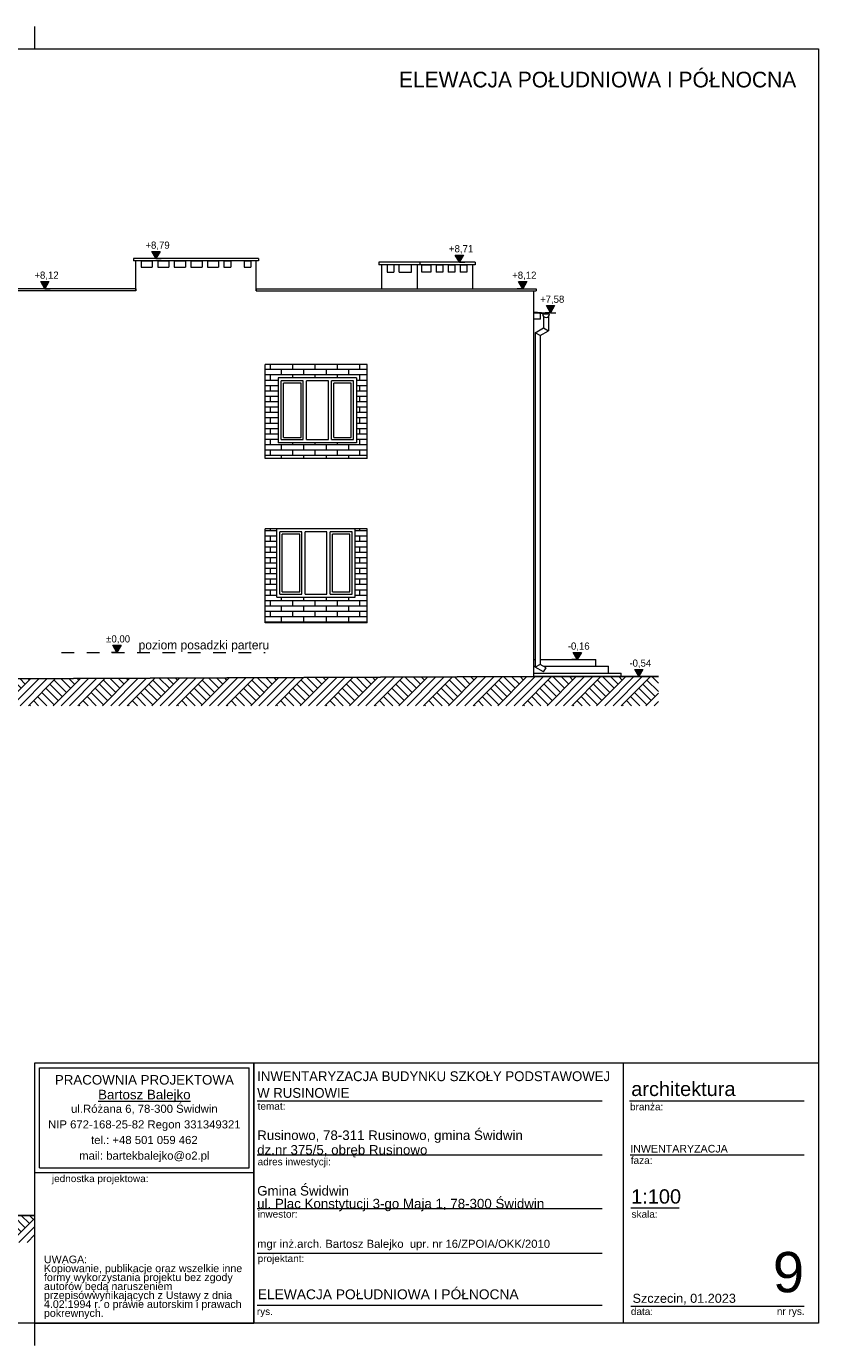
# Model space of a CAD drawing. Extents: x -350010 to -68950, y -41355 to 93095.
# Tile 2 of 256: x -326947 to -309260, y 63645 to 93095. Entities that reach past the tile are written whole.
import ezdxf

# ---------------------------------------------------------------- set-up
doc = ezdxf.new("R2010")
doc.units = 0
doc.header["$MEASUREMENT"] = 0
doc.linetypes.add('Dashed', pattern=[564.444447, 282.222223, -282.222223])
for name, color, linetype, lineweight in [('Arch opisy_Nr_Pióra__21', 7, 'Continuous', 9), ('ARCH TABELA_Nr_Pióra__1', 7, 'Continuous', 25), ('ARCH TABELA_Nr_Pióra__21', 7, 'Continuous', 9), ('ARCH TABELA_Nr_Pióra__7', 7, 'Continuous', 13), ('INWENT DACH_Nr_Pióra__5', 7, 'Continuous', 13), ('INWENT OPISY_Nr_Pióra__21', 7, 'Continuous', 9), ('INWENT RURY SPUSTOWE_Nr_Pióra__21', 7, 'Continuous', 9), ('INWENT RURY SPUSTOWE_Nr_Pióra__5', 7, 'Continuous', 13), ('INWENT TEREN_Nr_Pióra__1', 7, 'Continuous', 25), ('INWENT WYMIARY_Nr_Pióra__21', 7, 'Continuous', 9), ('INWENT. OKNA_Nr_Pióra__5', 7, 'Continuous', 13), ('INWENT.ŚCIANY_Nr_Pióra__21', 7, 'Continuous', 9), ('INWENT.ŚCIANY_Nr_Pióra__5', 7, 'Continuous', 13), ('Istniejące kominy_Nr_Pióra__5', 7, 'Continuous', 13), ('Istniejące stropy_Nr_Pióra__5', 7, 'Continuous', 13)]:
    doc.layers.add(name, color=color, linetype=linetype, lineweight=lineweight)
doc.layers.add('arch wypelnienia_Nr_Pióra__102', color=7, linetype='Continuous', lineweight=9, true_color=0xcccccc)
doc.layers.add('INWENT OPISY_Nr_Pióra__2', color=7, linetype='Continuous', lineweight=13, true_color=0x7f7f7f)
doc.layers.add('INWENT WYMIARY', color=7, linetype='Continuous')
doc.styles.add('GENERATED_STYLE_1', font='txt')
doc.styles.add('GENERATED_STYLE_3', font='txt')
doc.styles.add('GENERATED_STYLE_5', font='txt')
doc.styles.add('GENERATED_STYLE_6', font='arial.ttf')
doc.styles.add('GENERATED_STYLE_7', font='arial.ttf')
doc.styles.add('GENERATED_STYLE_8', font='arial.ttf')
doc.styles.add('GENERATED_STYLE_9', font='txt')
pattern_1 = [(0, (0, 0), (0, 120), []), (90, (0, 0), (-500, 0), [120, -120]), (90, (250, 120), (-500, 0), [120, -120])]
pattern_2 = [(45, (0, 0), (-275.77163, 275.77163), []), (45, (-91.9, 91.9), (-551.5433, 551.5433), []), (45, (-183.85, 183.85), (-551.5433, 551.5433), []), (135, (-275.77, 275.77), (91.92388, 91.92388), [389.99999, -389.99999])]

# ---------------------------------------------------------------- blocks, each defined once
blk = doc.blocks.new('Wymiary_48', base_point=(-324057, 87910))
at = {"layer": 'INWENT WYMIARY_Nr_Pióra__21', "linetype": 'Continuous'}
blk.add_hatch(color=256, dxfattribs=at).paths.add_polyline_path([(-324057, 87910), (-324150, 88070), (-323964, 88070)], flags=0)
for p, q in [((-324057, 87910), (-324150, 88070)), ((-324150, 88070), (-323964, 88070)), ((-323964, 88070), (-324057, 87910)), ((-324057, 87910), (-324177, 87910)), ((-324057, 87910), (-323937, 87910))]:
    blk.add_line(p, q, dxfattribs=at)
at = {"layer": 'INWENT WYMIARY_Nr_Pióra__21', "insert": (-324290, 88102), "char_height": 160, "attachment_point": 7, "style": 'GENERATED_STYLE_1'}
blk.add_mtext('{+8,79}', dxfattribs=at)
blk = doc.blocks.new('Wymiary_49', base_point=(-324925, 79120))
at = {"layer": 'INWENT WYMIARY_Nr_Pióra__21', "linetype": 'Continuous'}
blk.add_hatch(color=256, dxfattribs=at).paths.add_polyline_path([(-324925, 79120), (-325018, 79280), (-324832, 79280)], flags=0)
for p, q in [((-324925, 79120), (-325018, 79280)), ((-325018, 79280), (-324832, 79280)), ((-324832, 79280), (-324925, 79120)), ((-324925, 79120), (-325045, 79120)), ((-324925, 79120), (-324805, 79120))]:
    blk.add_line(p, q, dxfattribs=at)
at = {"layer": 'INWENT WYMIARY_Nr_Pióra__21', "insert": (-325166, 79312), "char_height": 160, "attachment_point": 7, "style": 'GENERATED_STYLE_1'}
blk.add_mtext('{±0,00}', dxfattribs=at)
blk = doc.blocks.new('Wymiary_50', base_point=(-314649, 78960))
at = {"layer": 'INWENT WYMIARY_Nr_Pióra__21', "linetype": 'Continuous'}
blk.add_hatch(color=256, dxfattribs=at).paths.add_polyline_path([(-314649, 78960), (-314742, 79120), (-314557, 79120)], flags=0)
for p, q in [((-314649, 78960), (-314769, 78960)), ((-314649, 78960), (-314742, 79120)), ((-314742, 79120), (-314557, 79120)), ((-314557, 79120), (-314649, 78960)), ((-314649, 78960), (-314529, 78960))]:
    blk.add_line(p, q, dxfattribs=at)
at = {"layer": 'INWENT WYMIARY_Nr_Pióra__21', "insert": (-314860, 79152), "char_height": 160, "attachment_point": 7, "style": 'GENERATED_STYLE_1'}
blk.add_mtext('{-0,16}', dxfattribs=at)
blk = doc.blocks.new('Wymiary_51', base_point=(-313275, 78580))
at = {"layer": 'INWENT WYMIARY_Nr_Pióra__21', "linetype": 'Continuous'}
blk.add_hatch(color=256, dxfattribs=at).paths.add_polyline_path([(-313275, 78580), (-313367, 78740), (-313182, 78740)], flags=0)
for p, q in [((-313275, 78580), (-313367, 78740)), ((-313367, 78740), (-313182, 78740)), ((-313182, 78740), (-313275, 78580)), ((-313275, 78580), (-313395, 78580)), ((-313275, 78580), (-313155, 78580))]:
    blk.add_line(p, q, dxfattribs=at)
at = {"layer": 'INWENT WYMIARY_Nr_Pióra__21', "insert": (-313485, 78772), "char_height": 160, "attachment_point": 7, "style": 'GENERATED_STYLE_1'}
blk.add_mtext('{-0,54}', dxfattribs=at)
blk = doc.blocks.new('Wymiary_55', base_point=(-326536, 87240))
at = {"layer": 'INWENT WYMIARY_Nr_Pióra__21', "linetype": 'Continuous'}
blk.add_hatch(color=256, dxfattribs=at).paths.add_polyline_path([(-326536, 87240), (-326628, 87400), (-326443, 87400)], flags=0)
for p, q in [((-326536, 87240), (-326656, 87240)), ((-326536, 87240), (-326628, 87400)), ((-326628, 87400), (-326443, 87400)), ((-326443, 87400), (-326536, 87240)), ((-326536, 87240), (-326416, 87240))]:
    blk.add_line(p, q, dxfattribs=at)
at = {"layer": 'INWENT WYMIARY_Nr_Pióra__21', "insert": (-326769, 87432), "char_height": 160, "attachment_point": 7, "style": 'GENERATED_STYLE_1'}
blk.add_mtext('{+8,12}', dxfattribs=at)
blk = doc.blocks.new('Wymiary_58', base_point=(-317278, 87830))
at = {"layer": 'INWENT WYMIARY_Nr_Pióra__21', "linetype": 'Continuous'}
blk.add_hatch(color=256, dxfattribs=at).paths.add_polyline_path([(-317278, 87830), (-317371, 87990), (-317186, 87990)], flags=0)
for p, q in [((-317278, 87830), (-317398, 87830)), ((-317278, 87830), (-317371, 87990)), ((-317371, 87990), (-317186, 87990)), ((-317186, 87990), (-317278, 87830)), ((-317278, 87830), (-317158, 87830))]:
    blk.add_line(p, q, dxfattribs=at)
at = {"layer": 'INWENT WYMIARY_Nr_Pióra__21', "insert": (-317512, 88022), "char_height": 160, "attachment_point": 7, "style": 'GENERATED_STYLE_1'}
blk.add_mtext('{+8,71}', dxfattribs=at)
blk = doc.blocks.new('Wymiary_59', base_point=(-315867, 87240))
at = {"layer": 'INWENT WYMIARY_Nr_Pióra__21', "linetype": 'Continuous'}
blk.add_hatch(color=256, dxfattribs=at).paths.add_polyline_path([(-315867, 87240), (-315960, 87400), (-315775, 87400)], flags=0)
for p, q in [((-315867, 87240), (-315987, 87240)), ((-315867, 87240), (-315960, 87400)), ((-315960, 87400), (-315775, 87400)), ((-315775, 87400), (-315867, 87240)), ((-315867, 87240), (-315747, 87240))]:
    blk.add_line(p, q, dxfattribs=at)
at = {"layer": 'INWENT WYMIARY_Nr_Pióra__21', "insert": (-316101, 87432), "char_height": 160, "attachment_point": 7, "style": 'GENERATED_STYLE_1'}
blk.add_mtext('{+8,12}', dxfattribs=at)
blk = doc.blocks.new('Wymiary_60', base_point=(-315247, 86703))
at = {"layer": 'INWENT WYMIARY_Nr_Pióra__21', "linetype": 'Continuous'}
blk.add_hatch(color=256, dxfattribs=at).paths.add_polyline_path([(-315247, 86703), (-315339, 86863), (-315154, 86863)], flags=0)
for p, q in [((-315247, 86703), (-315367, 86703)), ((-315247, 86703), (-315339, 86863)), ((-315339, 86863), (-315154, 86863)), ((-315154, 86863), (-315247, 86703)), ((-315247, 86703), (-315127, 86703))]:
    blk.add_line(p, q, dxfattribs=at)
at = {"layer": 'INWENT WYMIARY_Nr_Pióra__21', "insert": (-315480, 86895), "char_height": 160, "attachment_point": 7, "style": 'GENERATED_STYLE_1'}
blk.add_mtext('{+7,58}', dxfattribs=at)

msp = doc.modelspace()

# ---------------------------------------------------------------- hatches: boundary and pattern name
at = {"layer": 'arch wypelnienia_Nr_Pióra__102', "linetype": 'Continuous'}
h = msp.add_hatch(dxfattribs=at)
h.set_pattern_fill('Block___Running_Bond', color=256, style=0, pattern_type=2)
h.set_pattern_definition(pattern_1)
h.paths.add_polyline_path([(-319336.0776, 83449.5616), (-321616.0776, 83449.5616), (-321616.0776, 85549.5616), (-319336.0776, 85549.5616)], flags=0)
h.paths.add_polyline_path([(-321326.0776, 85249.5616), (-319576.0776, 85249.5616), (-319576.0776, 83799.5616), (-321326.0776, 83799.5616)], flags=0)
h = msp.add_hatch(dxfattribs=at)
h.set_pattern_fill('Block___Running_Bond', color=256, style=0, pattern_type=2)
h.set_pattern_definition(pattern_1)
h.paths.add_polyline_path([(-321616.0776, 79779.5616), (-321616.0776, 81879.5616), (-321356.0776, 81879.5616), (-321356.0776, 80349.5616), (-319606.0776, 80349.5616), (-319606.0776, 81879.5616), (-319336.0776, 81879.5616), (-319336.0776, 79779.5616)], flags=0)
at = {"layer": 'INWENT OPISY_Nr_Pióra__2', "linetype": 'Continuous'}
h = msp.add_hatch(dxfattribs=at)
h.set_pattern_fill('Earth', color=256, style=0, pattern_type=2)
h.set_pattern_definition(pattern_2)
h.paths.add_polyline_path([(-337277.7323, 77929.5616), (-312834.7446, 77929.5616), (-312834.7446, 78579.5616), (-315616.0776, 78579.5616), (-328276.0776, 78529.5616), (-337277.7323, 78529.5616)], flags=0)
h = msp.add_hatch(dxfattribs=at)
h.set_pattern_fill('Earth', color=256, style=0, pattern_type=2)
h.set_pattern_definition(pattern_2)
h.paths.add_polyline_path([(-350010.4568, 65949.5616), (-326760.4568, 65949.5616), (-326760.4568, 66549.5616), (-328426.0776, 66549.5616), (-334876.0776, 66659.5616), (-338496.0776, 66739.5616), (-350010.4568, 66739.5616)], flags=0)

# ---------------------------------------------------------------- linework, layer by layer
at = {"layer": 'ARCH TABELA_Nr_Pióra__21', "linetype": 'Continuous'}
for p, q in [((-326760.4568, 92594.8516), (-326760.4568, 93094.8516)), ((-326760.4568, 92594.8516), (-326760.4568, 93094.8516)), ((-350010.4568, 92594.8516), (-309260.4568, 92594.8516)), ((-309260.4568, 92594.8516), (-309260.4568, 64144.8516)), ((-326760.4568, 69956.0218), (-309260.4568, 69956.0218)), ((-326760.4568, 67509.2133), (-326760.4568, 69956.0218)), ((-326760.4568, 69956.0218), (-321866.8398, 69956.0218)), ((-326760.4568, 64144.8516), (-326760.4568, 69956.0218)), ((-326654.0738, 67615.5963), (-326654.0738, 69849.6388)), ((-326654.0738, 69849.6388), (-321973.2228, 69849.6388)), ((-321973.2228, 67615.5963), (-321973.2228, 69849.6388)), ((-321866.8398, 67509.2133), (-321866.8398, 69956.0218)), ((-321866.8398, 69956.0218), (-321866.8398, 64144.8516)), ((-313622.1589, 69956.0218), (-313622.1589, 64144.8516)), ((-309260.4568, 69956.0218), (-309260.4568, 64144.8516)), ((-321866.8398, 64144.8516), (-321866.8398, 69556.0218)), ((-321794.6057, 69106.0218), (-314094.8002, 69106.0218)), ((-313482.8404, 69106.0218), (-309583.4936, 69106.0218)), ((-321794.6057, 67906.0218), (-314094.8002, 67906.0218)), ((-313465.3935, 67906.0218), (-309583.4936, 67906.0218)), ((-326760.4568, 67509.2133), (-321866.8398, 67509.2133)), ((-326654.0738, 67615.5963), (-321973.2228, 67615.5963)), ((-321794.6057, 66706.0218), (-314094.8002, 66706.0218)), ((-313453.585, 66723.3622), (-312373.9574, 66723.3622)), ((-321794.6057, 65706.0218), (-314094.8002, 65706.0218)), ((-321794.6057, 64544.8516), (-314094.8002, 64544.8516)), ((-313453.585, 64527.2586), (-311171.7965, 64527.2586)), ((-311171.7965, 64527.2586), (-309583.4936, 64527.2586)), ((-309260.4568, 64144.8516), (-350010.4568, 64144.8516)), ((-326760.4568, 64144.8516), (-321866.8398, 64144.8516)), ((-326760.4568, 63644.8516), (-326760.4568, 64144.8516)), ((-309260.4568, 64144.8516), (-321866.8398, 64144.8516))]:
    msp.add_line(p, q, dxfattribs=at)
at = {"layer": 'INWENT DACH_Nr_Pióra__5', "linetype": 'Continuous'}
for p, q in [((-315616.0776, 86719.5616), (-315366.0776, 86702.6262)), ((-315616.0776, 86699.5616), (-315366.0776, 86682.6262)), ((-315471.0776, 86559.5616), (-315471.0776, 86689.7391)), ((-315366.0776, 86702.6262), (-315366.0776, 86682.6262)), ((-315471.0776, 86559.5616), (-315616.0776, 86559.5616))]:
    msp.add_line(p, q, dxfattribs=at)
at = {"layer": 'INWENT RURY SPUSTOWE_Nr_Pióra__21', "linetype": 'Continuous'}
for p, q in [((-315401.0776, 86621.636), (-315401.0776, 86363.0702)), ((-315291.0776, 86621.636), (-315291.0776, 86299.5616)), ((-315586.0776, 86256.2604), (-315401.0776, 86363.0702)), ((-315476.0776, 86192.7518), (-315291.0776, 86299.5616)), ((-315401.0776, 86363.0702), (-315291.0776, 86299.5616)), ((-315476.0776, 86192.7518), (-315586.0776, 86256.2604)), ((-315586.0776, 86256.2604), (-315586.0776, 78789.3685)), ((-315476.0776, 86192.7518), (-315476.0776, 78852.877)), ((-315476.0776, 78852.877), (-315586.0776, 78789.3685)), ((-315401.1738, 78682.6143), (-315586.0776, 78789.3685)), ((-315346.1738, 78777.877), (-315476.0776, 78852.877)), ((-315401.1738, 78682.6143), (-315346.1738, 78777.877))]:
    msp.add_line(p, q, dxfattribs=at)
at = {"layer": 'INWENT RURY SPUSTOWE_Nr_Pióra__5', "linetype": 'Continuous'}
for p, q in [((-315421.0776, 86672.6262), (-315421.0776, 86686.352)), ((-315271.0776, 86672.6262), (-315421.0776, 86672.6262))]:
    msp.add_line(p, q, dxfattribs=at)
msp.add_arc((-315346.0776, 86672.6262), 75, 180, 0, dxfattribs=at)
at = {"layer": 'INWENT TEREN_Nr_Pióra__1', "linetype": 'Continuous'}
for p, q in [((-315616.0776, 78579.5616), (-328276.0776, 78529.5616)), ((-312834.7446, 78579.5616), (-315616.0776, 78579.5616)), ((-328176.0776, 66549.5616), (-326760.4568, 66549.5616))]:
    msp.add_line(p, q, dxfattribs=at)
at = {"layer": 'INWENT. OKNA_Nr_Pióra__5', "linetype": 'Continuous'}
for p, q in [((-321616.0776, 83449.5616), (-321616.0776, 85549.5616)), ((-319336.0776, 85549.5616), (-321616.0776, 85549.5616)), ((-319336.0776, 83449.5616), (-319336.0776, 85549.5616)), ((-319576.0776, 85249.5616), (-321326.0776, 85249.5616)), ((-321326.0776, 85249.5616), (-321326.0776, 83799.5616)), ((-321256.0776, 83869.5616), (-321256.0776, 85179.5616)), ((-320766.0776, 85179.5616), (-321256.0776, 85179.5616)), ((-320816.0776, 85129.5616), (-321206.0776, 85129.5616)), ((-321206.0776, 83919.5616), (-321206.0776, 85129.5616)), ((-320816.0776, 83919.5616), (-320816.0776, 85129.5616)), ((-320766.0776, 83869.5616), (-320766.0776, 85179.5616)), ((-320696.0776, 83869.5616), (-320696.0776, 85179.5616)), ((-320206.0776, 85179.5616), (-320696.0776, 85179.5616)), ((-320206.0776, 83869.5616), (-320206.0776, 85179.5616)), ((-319646.0776, 85179.5616), (-320136.0776, 85179.5616)), ((-320136.0776, 83869.5616), (-320136.0776, 85179.5616)), ((-319696.0776, 85129.5616), (-320086.0776, 85129.5616)), ((-320086.0776, 83919.5616), (-320086.0776, 85129.5616)), ((-319696.0776, 83919.5616), (-319696.0776, 85129.5616)), ((-319646.0776, 83869.5616), (-319646.0776, 85179.5616)), ((-319576.0776, 85249.5616), (-319576.0776, 83799.5616)), ((-319576.0776, 83799.5616), (-321326.0776, 83799.5616)), ((-321256.0776, 83869.5616), (-320766.0776, 83869.5616)), ((-321206.0776, 83919.5616), (-320816.0776, 83919.5616)), ((-320696.0776, 83869.5616), (-320206.0776, 83869.5616)), ((-320136.0776, 83869.5616), (-319646.0776, 83869.5616)), ((-320086.0776, 83919.5616), (-319696.0776, 83919.5616)), ((-319336.0776, 83449.5616), (-321616.0776, 83449.5616)), ((-321616.0776, 79779.5616), (-321616.0776, 81879.5616)), ((-319336.0776, 81879.5616), (-321616.0776, 81879.5616)), ((-321356.0776, 80349.5616), (-321356.0776, 81879.5616)), ((-319606.0776, 80349.5616), (-319606.0776, 81879.5616)), ((-319336.0776, 79779.5616), (-319336.0776, 81879.5616)), ((-321286.0776, 80419.5616), (-321286.0776, 81809.5616)), ((-320796.0776, 81809.5616), (-321286.0776, 81809.5616)), ((-320846.0776, 81759.5616), (-321236.0776, 81759.5616)), ((-321236.0776, 80469.5616), (-321236.0776, 81759.5616)), ((-320846.0776, 80469.5616), (-320846.0776, 81759.5616)), ((-320796.0776, 80419.5616), (-320796.0776, 81809.5616)), ((-320726.0776, 80419.5616), (-320726.0776, 81809.5616)), ((-320236.0776, 81809.5616), (-320726.0776, 81809.5616)), ((-320236.0776, 80419.5616), (-320236.0776, 81809.5616)), ((-319676.0776, 81809.5616), (-320166.0776, 81809.5616)), ((-320166.0776, 80419.5616), (-320166.0776, 81809.5616)), ((-319726.0776, 81759.5616), (-320116.0776, 81759.5616)), ((-320116.0776, 80469.5616), (-320116.0776, 81759.5616)), ((-319726.0776, 80469.5616), (-319726.0776, 81759.5616)), ((-319676.0776, 80419.5616), (-319676.0776, 81809.5616)), ((-321286.0776, 80419.5616), (-320796.0776, 80419.5616)), ((-321236.0776, 80469.5616), (-320846.0776, 80469.5616)), ((-320726.0776, 80419.5616), (-320236.0776, 80419.5616)), ((-320166.0776, 80419.5616), (-319676.0776, 80419.5616)), ((-320116.0776, 80469.5616), (-319726.0776, 80469.5616)), ((-321356.0776, 80349.5616), (-319606.0776, 80349.5616)), ((-319336.0776, 79779.5616), (-321616.0776, 79779.5616))]:
    msp.add_line(p, q, dxfattribs=at)
at = {"layer": 'INWENT.ŚCIANY_Nr_Pióra__21', "linetype": 'Continuous'}
for p, q in [((-321766.0776, 87909.5616), (-324556.0776, 87909.5616)), ((-324556.0776, 87909.5616), (-324556.0776, 87859.5616)), ((-321766.0776, 87859.5616), (-324556.0776, 87859.5616)), ((-321766.0776, 87909.5616), (-321766.0776, 87859.5616)), ((-319076.0776, 87829.5616), (-319076.0776, 87769.5616)), ((-318166.0776, 87829.5616), (-319076.0776, 87829.5616)), ((-318166.0776, 87769.5616), (-319076.0776, 87769.5616)), ((-319016.0776, 87769.5616), (-319016.0776, 87239.5616)), ((-318226.0776, 87769.5616), (-318226.0776, 87239.5616)), ((-318166.0776, 87829.5616), (-318166.0776, 87769.5616)), ((-316931.0776, 87829.5616), (-318166.0776, 87829.5616)), ((-316931.0776, 87769.5616), (-318166.0776, 87769.5616)), ((-316991.0776, 87769.5616), (-316991.0776, 87239.5616)), ((-316931.0776, 87829.5616), (-316931.0776, 87769.5616)), ((-324506.0776, 87239.5616), (-328326.0776, 87239.5616)), ((-324506.0776, 87189.5616), (-328326.0776, 87189.5616)), ((-324506.0776, 87239.5616), (-324506.0776, 87189.5616)), ((-321816.0776, 87239.5616), (-315566.0776, 87239.5616)), ((-321816.0776, 87239.5616), (-321816.0776, 87189.5616)), ((-321816.0776, 87189.5616), (-315566.0776, 87189.5616)), ((-315566.0776, 87239.5616), (-315566.0776, 87189.5616))]:
    msp.add_line(p, q, dxfattribs=at)
at = {"layer": 'INWENT.ŚCIANY_Nr_Pióra__21', "linetype": 'Dashed'}
msp.add_line((-326164.9435, 79119.5616), (-321616.0776, 79119.5616), dxfattribs=at)
at = {"layer": 'INWENT.ŚCIANY_Nr_Pióra__5', "linetype": 'Continuous'}
for p, q in [((-315616.0776, 78959.5616), (-315586.0776, 78959.5616)), ((-315476.0776, 78959.5616), (-314236.0776, 78959.5616)), ((-314236.0776, 78809.5616), (-314236.0776, 78959.5616)), ((-315616.0776, 78809.5616), (-315586.0776, 78809.5616)), ((-315616.0776, 78659.5616), (-313666.0776, 78659.5616)), ((-315401.0531, 78809.5616), (-313951.0776, 78809.5616)), ((-313951.0776, 78659.5616), (-313951.0776, 78809.5616)), ((-313666.0776, 78579.5616), (-313666.0776, 78659.5616)), ((-315616.0776, 78579.5616), (-313666.0776, 78579.5616))]:
    msp.add_line(p, q, dxfattribs=at)
at = {"layer": 'Istniejące kominy_Nr_Pióra__5', "linetype": 'Continuous'}
for p, q in [((-324386.0776, 87859.5616), (-324386.0776, 87719.5616)), ((-324386.0776, 87859.5616), (-324136.0776, 87859.5616)), ((-324136.0776, 87859.5616), (-324136.0776, 87719.5616)), ((-324016.0776, 87859.5616), (-324016.0776, 87719.5616)), ((-324016.0776, 87859.5616), (-323766.0776, 87859.5616)), ((-323766.0776, 87859.5616), (-323766.0776, 87719.5616)), ((-323646.0776, 87859.5616), (-323646.0776, 87719.5616)), ((-323646.0776, 87859.5616), (-323396.0776, 87859.5616)), ((-323396.0776, 87859.5616), (-323396.0776, 87719.5616)), ((-323276.0776, 87859.5616), (-323276.0776, 87719.5616)), ((-323276.0776, 87859.5616), (-323026.0776, 87859.5616)), ((-323026.0776, 87859.5616), (-323026.0776, 87719.5616)), ((-322906.0776, 87859.5616), (-322906.0776, 87719.5616)), ((-322906.0776, 87859.5616), (-322656.0776, 87859.5616)), ((-322656.0776, 87859.5616), (-322656.0776, 87719.5616)), ((-322536.0776, 87859.5616), (-322536.0776, 87719.5616)), ((-322536.0776, 87859.5616), (-322386.0776, 87859.5616)), ((-322386.0776, 87859.5616), (-322386.0776, 87719.5616)), ((-322086.0776, 87859.5616), (-322086.0776, 87719.5616)), ((-322086.0776, 87859.5616), (-321936.0776, 87859.5616)), ((-321936.0776, 87859.5616), (-321936.0776, 87719.5616)), ((-318896.0776, 87769.5616), (-318896.0776, 87609.5616)), ((-318746.0776, 87769.5616), (-318896.0776, 87769.5616)), ((-318746.0776, 87769.5616), (-318746.0776, 87609.5616)), ((-318346.0776, 87769.5616), (-318626.0776, 87769.5616)), ((-318626.0776, 87609.5616), (-318626.0776, 87769.5616)), ((-318346.0776, 87609.5616), (-318346.0776, 87769.5616)), ((-318121.0776, 87769.5616), (-317921.0776, 87769.5616)), ((-318121.0776, 87609.5616), (-318121.0776, 87769.5616)), ((-317921.0776, 87769.5616), (-317921.0776, 87609.5616)), ((-317801.0776, 87769.5616), (-317801.0776, 87609.5616)), ((-317801.0776, 87769.5616), (-317651.0776, 87769.5616)), ((-317651.0776, 87769.5616), (-317651.0776, 87609.5616)), ((-317531.0776, 87769.5616), (-317531.0776, 87609.5616)), ((-317531.0776, 87769.5616), (-317381.0776, 87769.5616)), ((-317381.0776, 87769.5616), (-317381.0776, 87609.5616)), ((-317261.0776, 87769.5616), (-317261.0776, 87609.5616)), ((-317261.0776, 87769.5616), (-317111.0776, 87769.5616)), ((-317111.0776, 87769.5616), (-317111.0776, 87609.5616)), ((-324386.0776, 87719.5616), (-324136.0776, 87719.5616)), ((-324016.0776, 87719.5616), (-323766.0776, 87719.5616)), ((-323646.0776, 87719.5616), (-323396.0776, 87719.5616)), ((-323276.0776, 87719.5616), (-323026.0776, 87719.5616)), ((-322906.0776, 87719.5616), (-322656.0776, 87719.5616)), ((-322536.0776, 87719.5616), (-322386.0776, 87719.5616)), ((-322086.0776, 87719.5616), (-321936.0776, 87719.5616)), ((-318896.0776, 87609.5616), (-318746.0776, 87609.5616)), ((-318626.0776, 87609.5616), (-318346.0776, 87609.5616)), ((-317921.0776, 87609.5616), (-318121.0776, 87609.5616)), ((-317651.0776, 87609.5616), (-317801.0776, 87609.5616)), ((-317381.0776, 87609.5616), (-317531.0776, 87609.5616)), ((-317111.0776, 87609.5616), (-317261.0776, 87609.5616))]:
    msp.add_line(p, q, dxfattribs=at)
at = {"layer": 'Istniejące stropy_Nr_Pióra__5', "linetype": 'Continuous'}
for p, q in [((-324506.0776, 87189.5616), (-324506.0776, 87859.5616)), ((-321816.0776, 87189.5616), (-321816.0776, 87859.5616)), ((-315616.0776, 78579.5616), (-315616.0776, 87189.5616))]:
    msp.add_line(p, q, dxfattribs=at)

# ---------------------------------------------------------------- block references
at = {"layer": 'INWENT WYMIARY', "linetype": 'Continuous'}
for name, p in [('Wymiary_48', (-324056.8473, 87909.5616)), ('Wymiary_58', (-317278.4529, 87829.5616)), ('Wymiary_55', (-326535.6866, 87239.5616)), ('Wymiary_59', (-315867.4588, 87239.5616)), ('Wymiary_60', (-315246.6004, 86702.6262)), ('Wymiary_49', (-324925.1286, 79119.5616)), ('Wymiary_50', (-314649.4891, 78959.5616)), ('Wymiary_51', (-313274.6372, 78579.5616))]:
    msp.add_blockref(name, p, dxfattribs=at)

# ---------------------------------------------------------------- texts
at = {"layer": 'Arch opisy_Nr_Pióra__21', "linetype": 'Continuous', "insert": (-309760.4568, 92082.4985), "char_height": 350, "attachment_point": 3, "style": 'GENERATED_STYLE_9'}
msp.add_mtext('{ELEWACJA POŁUDNIOWA I PÓŁNOCNA}', dxfattribs=at)
at = {"layer": 'ARCH TABELA_Nr_Pióra__1', "linetype": 'Continuous', "insert": (-321794.6057, 69173.3169), "char_height": 220, "attachment_point": 7, "line_spacing_factor": 1.015916, "style": 'GENERATED_STYLE_5'}
msp.add_mtext('{\\pt22542.6;INWENTARYZACJA BUDYNKU SZKOŁY PODSTAWOWEJ\\P\\pt22542.6;W RUSINOWIE}', dxfattribs=at)
at = {"layer": 'ARCH TABELA_Nr_Pióra__1', "linetype": 'Continuous', "insert": (-321780.8291, 64900.1208), "char_height": 220, "attachment_point": 1, "style": 'GENERATED_STYLE_8'}
msp.add_mtext('{ELEWACJA POŁUDNIOWA I PÓŁNOCNA}', dxfattribs=at)
at = {"layer": 'ARCH TABELA_Nr_Pióra__21', "linetype": 'Continuous', "insert": (-321794.6057, 66644.7452), "char_height": 212.765961, "attachment_point": 7, "line_spacing_factor": 0.807442, "style": 'GENERATED_STYLE_6'}
msp.add_mtext('{Gmina Świdwin\\Pul. Plac Konstytucji 3-go Maja 1, 78-300 Świdwin}', dxfattribs=at)
at = {"layer": 'ARCH TABELA_Nr_Pióra__7', "linetype": 'Continuous'}
for s, insert, char_height, attachment_point, line_spacing_factor, style in [('{PRACOWNIA PROJEKTOWA\\P\\LBartosz Balejko}', (-324313.6483, 69684.715), 212.765982, 2, 0.926719, 'GENERATED_STYLE_7'), ('{Rusinowo, 78-311 Rusinowo, gmina Świdwin \\Pdz.nr 375/5, obręb Rusinowo}', (-321794.6057, 67844.7452), 212.765961, 7, 0.918867, 'GENERATED_STYLE_6')]:
    msp.add_mtext(s, dxfattribs=dict(at, insert=insert, char_height=char_height, attachment_point=attachment_point, line_spacing_factor=line_spacing_factor, style=style))
at = {"layer": 'ARCH TABELA_Nr_Pióra__7', "linetype": 'Continuous', "style": 'GENERATED_STYLE_6'}
for s, insert, char_height, attachment_point in [('{architektura}', (-313444.1701, 69535.6984), 319.159574, 1), ('{temat:}', (-321783.9142, 69069.5464), 159.57979, 1), ('{branża:}', (-313471.0318, 69057.2759), 159.57979, 1), ('{INWENTARYZACJA}', (-313465.3935, 68125.7399), 170, 1), ('{adres inwestycji:}', (-321783.9142, 67829.8892), 159.579787, 1), ('{faza:}', (-313453.585, 67860.9785), 159.57979, 1), ('{jednostka projektowa:}', (-326377.5313, 67454.5929), 159.579787, 1), ('{1:100}', (-313446.2774, 67134.6077), 319.15959, 1), ('{inwestor:}', (-321783.9142, 66660.9786), 159.579714, 1), ('{skala:}', (-313435.9255, 66659.0758), 159.57979, 1), ('{mgr inż.arch. Bartosz Balejko  upr. nr 16/ZPOIA/OKK/2010}', (-321796.8398, 66007.9153), 180, 1), ('{projektant:}', (-321783.9142, 65669.5464), 159.579787, 1), ('{9}', (-309583.4936, 65735.8343), 900, 3), ('{Szczecin, 01.2023}', (-313414.9148, 64802.1955), 202.127554, 1), ('{data:}', (-313452.2021, 64487.7014), 159.57979, 1), ('{rys.}', (-321801.8398, 64487.7014), 159.57979, 1), ('{nr rys.}', (-310191.4341, 64490.7832), 159.57979, 1)]:
    msp.add_mtext(s, dxfattribs=dict(at, insert=insert, char_height=char_height, attachment_point=attachment_point))
for s, insert, char_height, width, attachment_point, line_spacing_factor in [('{ul.Różana 6, 78-300 Świdwin\\PNIP 672-168-25-82 Regon 331349321\\Ptel.: +48 501 059 462\\Pmail: bartekbalejko@o2.pl}', (-324313.6483, 69022.7592), 180.851735, 4680.851064, 2, 1.156383), ('{UWAGA:\\PKopiowanie, publikacje oraz wszelkie inne formy wykorzystania projektu bez zgody autorów będą naruszeniem przepisówwynikających z Ustawy z dnia 4.02.1994 r. o prawie autorskim i prawach pokrewnych.}', (-326555.3522, 65654.5952), 170.212766, 4483.407782, 1, 0.703415)]:
    msp.add_mtext(s, dxfattribs=dict(at, insert=insert, char_height=char_height, width=width, attachment_point=attachment_point, line_spacing_factor=line_spacing_factor))
at = {"layer": 'INWENT OPISY_Nr_Pióra__21', "linetype": 'Continuous', "insert": (-324441.1374, 79386.4336), "char_height": 200, "attachment_point": 1, "style": 'GENERATED_STYLE_3'}
msp.add_mtext('{poziom posadzki parteru}', dxfattribs=at)

doc.saveas('drawing.dxf')
